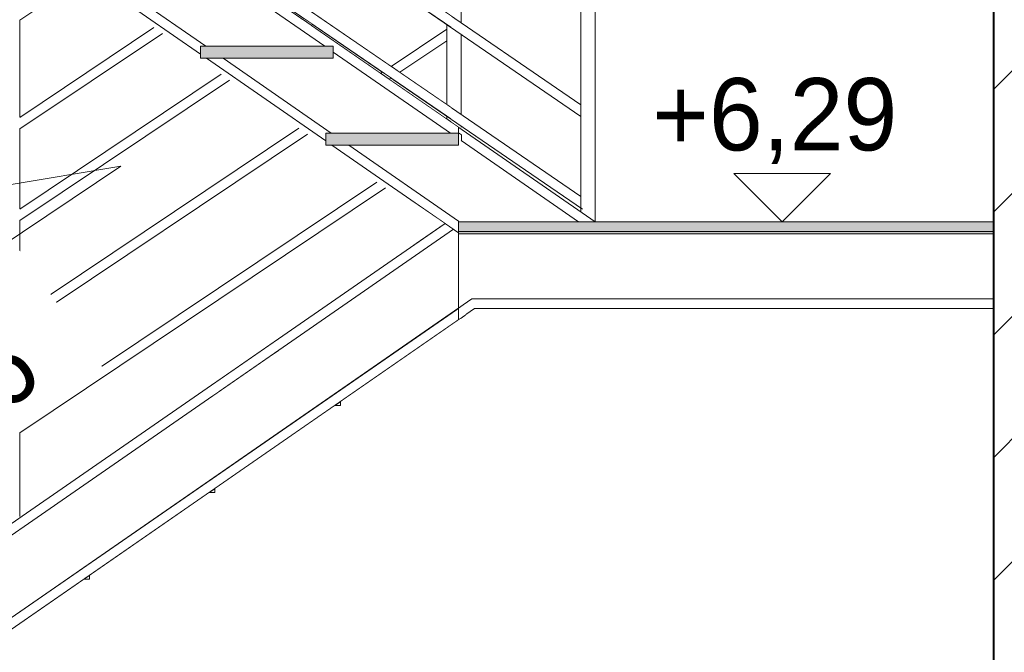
# Model space of a CAD drawing. Header units: millimetres. Extents: x 16408 to 141596, y -21057 to 26364.
# Tile 65 of 144: x 30514 to 32554, y 5400 to 6712. Entities that reach past the tile are written whole.
import ezdxf

# ---------------------------------------------------------------- set-up
doc = ezdxf.new("R2010")
doc.units = ezdxf.units.MM
doc.header["$MEASUREMENT"] = 0
doc.linetypes.add('Wipeout_Contour', pattern=[1000, 0, -1000])
for name, color, linetype, lineweight in [('0_Nr_pióra__1', 7, 'Continuous', 13), ('0_Nr_pióra__103', 7, 'Continuous', 5), ('0_Nr_pióra__122', 255, 'Continuous', 0), ('0_Nr_pióra__7', 7, 'Continuous', 20), ('inw_schody zewnętrzne_Nr_pióra__1', 7, 'Continuous', 13), ('inw_schody zewnętrzne_Nr_pióra__27', 7, 'Continuous', 40)]:
    doc.layers.add(name, color=color, linetype=linetype, lineweight=lineweight)
doc.layers.add('inw_schody zewnętrzne', color=7, linetype='Continuous')
doc.styles.add('STYL_AUTOMATYCZNY_2', font='txt')

# ---------------------------------------------------------------- blocks, each defined once
blk = doc.blocks.new('Wymiary_28_4', base_point=(32094.1, 6292.6))
at = {"layer": '0_Nr_pióra__1', "color": 7, "linetype": 'Continuous', "lineweight": 13}
for p, q in [((32094.1, 6292.6), (31994.1, 6392.6)), ((31994.1, 6392.6), (32194.1, 6392.6)), ((32194.1, 6392.6), (32094.1, 6292.6))]:
    blk.add_line(p, q, dxfattribs=at)
at = {"layer": '0_Nr_pióra__1', "color": 7, "lineweight": 13, "insert": (31825.1, 6412.6), "char_height": 150, "attachment_point": 7, "style": 'STYL_AUTOMATYCZNY_2'}
blk.add_mtext('\\A1;{\\pql;\\fCentury Gothic|b0|i0|c238|p34;+6,29}', dxfattribs=at)

msp = doc.modelspace()

# ---------------------------------------------------------------- linework, layer by layer
at = {"layer": '0_Nr_pióra__103', "color": 7, "linetype": 'Continuous', "lineweight": 5}
for p, q in [((31676.6, 6313.4), (31676.6, 7369.2)), ((31706.6, 6292.6), (31706.6, 7380.7))]:
    msp.add_line(p, q, dxfattribs=at)

# ---------------------------------------------------------------- block references
at = {"color": 7, "linetype": 'Continuous', "lineweight": 13}
msp.add_blockref('Wymiary_28_4', (32094.1, 6292.6), dxfattribs=at)

# ---------------------------------------------------------------- wipeouts: each hides what was drawn before it
at = {"color": 254, "linetype": 'Wipeout_Contour', "lineweight": 0, "ltscale": 157611.299397}
msp.add_wipeout([(30640.9, 6811.4), (30888.5, 6640.1), (30888.5, 6656.4), (30899.6, 6656.4), (30675.7, 6811.4)], dxfattribs=at)
at = {"color": 254, "linetype": 'Wipeout_Contour', "lineweight": 0, "ltscale": 128072.797543}
msp.add_wipeout([(31423.5, 6091.4), (31438.5, 6091.4), (31438.5, 6116.4), (31423.5, 6116.4)], dxfattribs=at)
at = {"color": 254, "linetype": 'Wipeout_Contour', "lineweight": 0, "ltscale": 95190.615727}
msp.add_wipeout([(31178.5, 5920.1), (31166, 5911.4), (31178.5, 5911.4)], dxfattribs=at)
at = {"color": 254, "linetype": 'Wipeout_Contour', "lineweight": 0, "ltscale": 94324.42101}
msp.add_wipeout([(30906, 5731.4), (30918.5, 5731.4), (30918.5, 5740.1)], dxfattribs=at)
at = {"color": 254, "linetype": 'Wipeout_Contour', "lineweight": 0, "ltscale": 93459.828152}
msp.add_wipeout([(30658.5, 5560.1), (30646, 5551.4), (30658.5, 5551.4)], dxfattribs=at)
at = {"color": 254, "linetype": 'Wipeout_Contour', "lineweight": 0, "ltscale": 132614.285689}
msp.add_wipeout([(32507.2, 7736.4), (32507.2, 4856.4), (32531.8, 4856.4), (32531.8, 7736.4)], dxfattribs=at).dxf.layer = 'inw_schody zewnętrzne'
at = {"color": 254, "linetype": 'Wipeout_Contour', "lineweight": 0, "ltscale": 95927.234704}
msp.add_wipeout([(31395.4, 6289.1), (31328.8, 6335.2), (31328.8, 6243)], dxfattribs=at).dxf.layer = 'inw_schody zewnętrzne'

# ---------------------------------------------------------------- next in the draw order: wipeouts: each hides what was drawn before it
at = {"color": 254, "linetype": 'Wipeout_Contour', "lineweight": 0, "ltscale": 158174.344171}
msp.add_wipeout([(30903.5, 6811.4), (30675.7, 6811.4), (30899.6, 6656.4), (31146.3, 6656.4), (30903.5, 6824.5)], dxfattribs=at)
at = {"color": 254, "linetype": 'Wipeout_Contour', "lineweight": 0, "ltscale": 158693.929851}
msp.add_wipeout([(30935.7, 6631.4), (30900.9, 6631.4), (31148.5, 6460.1), (31148.5, 6476.4), (31159.6, 6476.4)], dxfattribs=at)
at = {"color": 254, "linetype": 'Wipeout_Contour', "lineweight": 0, "ltscale": 124110.653601}
msp.add_wipeout([(29603.5, 5024.5), (31412.8, 6277.1), (31395.4, 6289.1), (29603.5, 5048.6)], dxfattribs=at)
at = {"color": 254, "linetype": 'Wipeout_Contour', "lineweight": 0, "ltscale": 409846.936882}
msp.add_wipeout([(32756.5, 7736.4), (32531.8, 7736.4), (32531.8, 4856.4), (32756.5, 4856.4), (33163.2, 4856.4), (33707.3, 4856.4), (34481, 4856.4), (34590, 4856.4), (34590, 7736.4), (34481, 7736.4), (33707.3, 7736.4), (33163.2, 7736.4)], dxfattribs=at).dxf.layer = 'inw_schody zewnętrzne'

# ---------------------------------------------------------------- next in the draw order: hatches: boundary and pattern name
at = {"layer": 'inw_schody zewnętrzne_Nr_pióra__1', "linetype": 'Continuous', "lineweight": 13}
h = msp.add_hatch(dxfattribs=at)
h.set_pattern_fill('Bloczki_ceramiczne_0004', style=0, pattern_type=2)
h.set_pattern_definition([(45, (0, 0), (-127.2792, 127.2792), [])])
h.paths.add_polyline_path([(32756.5, 7736.4), (32531.8, 7736.4), (32531.8, 4856.4), (32756.5, 4856.4), (33163.2, 4856.4), (33707.3, 4856.4), (34481, 4856.4), (34590, 4856.4), (34590, 7736.4), (34481, 7736.4), (33707.3, 7736.4), (33163.2, 7736.4)])

# ---------------------------------------------------------------- next in the draw order: linework, layer by layer
at = {"layer": '0_Nr_pióra__103', "color": 7, "linetype": 'Continuous', "lineweight": 5}
for p, q in [((31450.7, 6132.6), (32531.8, 6132.6)), ((31456.6, 6112.6), (32531.8, 6112.6))]:
    msp.add_line(p, q, dxfattribs=at)
at = {"layer": 'inw_schody zewnętrzne_Nr_pióra__27', "color": 7, "linetype": 'Continuous', "lineweight": 40}
msp.add_line((32531.8, 7736.4), (32531.8, 4856.4), dxfattribs=at)

# ---------------------------------------------------------------- next in the draw order: wipeouts: each hides what was drawn before it
at = {"color": 254, "linetype": 'Wipeout_Contour', "lineweight": 0, "ltscale": 159256.475621}
msp.add_wipeout([(30935.7, 6631.4), (31159.6, 6476.4), (31406.3, 6476.4), (31163.5, 6644.5), (31163.5, 6631.4)], dxfattribs=at)
at = {"color": 254, "linetype": 'Wipeout_Contour', "lineweight": 0, "ltscale": 127767.92276}
msp.add_wipeout([(31160.9, 6451.4), (31423.5, 6269.7), (31423.5, 6293.7), (31195.7, 6451.4)], dxfattribs=at)
at = {"color": 254, "linetype": 'Wipeout_Contour', "lineweight": 0, "ltscale": 124057.973169}
msp.add_wipeout([(29614.4, 4861.3), (29632.2, 4849.6), (31423.5, 6089.7), (31423.5, 6113.7)], dxfattribs=at)

# ---------------------------------------------------------------- next in the draw order: linework, layer by layer
at = {"layer": '0_Nr_pióra__103', "color": 7, "linetype": 'Continuous', "lineweight": 5}
msp.add_line((31423.5, 6113.7), (31423.5, 6089.7), dxfattribs=at)

# ---------------------------------------------------------------- next in the draw order: wipeouts: each hides what was drawn before it
at = {"color": 254, "linetype": 'Wipeout_Contour', "lineweight": 0, "ltscale": 721303.114637}
msp.add_wipeout([(29603.5, 7748.6), (29603.5, 7724.5), (29846.3, 7556.4), (29863.5, 7556.4), (29863.5, 7544.5), (30106.3, 7376.4), (30123.5, 7376.4), (30123.5, 7364.5), (30366.3, 7196.4), (30383.5, 7196.4), (30383.5, 7184.5), (30626.3, 7016.4), (30643.5, 7016.4), (30643.5, 7004.5), (30886.3, 6836.4), (30903.5, 6836.4), (30903.5, 6824.5), (31146.3, 6656.4), (31163.5, 6656.4), (31163.5, 6644.5), (31406.3, 6476.4), (31423.5, 6476.4), (31423.5, 6488.6)], dxfattribs=at)
at = {"color": 254, "linetype": 'Wipeout_Contour', "lineweight": 0, "ltscale": 95981.923574}
msp.add_wipeout([(31423.5, 6451.4), (31195.7, 6451.4), (31423.5, 6293.7)], dxfattribs=at)

# ---------------------------------------------------------------- next in the draw order: hatches: boundary and pattern name
at = {"layer": '0_Nr_pióra__1', "linetype": 'Continuous', "lineweight": 0, "true_color": 0x000000}
for points in [[(31163.5, 6631.4), (31163.5, 6656.4), (30888.5, 6656.4), (30888.5, 6631.4)], [(31423.5, 6451.4), (31423.5, 6476.4), (31148.5, 6476.4), (31148.5, 6451.4)]]:
    msp.add_hatch(color=18, dxfattribs=at).paths.add_polyline_path(points)

# ---------------------------------------------------------------- next in the draw order: linework, layer by layer
at = {"layer": '0_Nr_pióra__103', "color": 7, "linetype": 'Continuous', "lineweight": 5}
for p, q in [((31428.7, 6705.2), (31428.7, 6900.9)), ((31428.7, 6515.2), (31428.7, 6680.9)), ((31428.7, 6488.6), (31428.7, 6490.9)), ((31148.5, 6476.4), (31148.5, 6451.4))]:
    msp.add_line(p, q, dxfattribs=at)

# ---------------------------------------------------------------- next in the draw order: wipeouts: each hides what was drawn before it
at = {"color": 254, "linetype": 'Wipeout_Contour', "lineweight": 0, "ltscale": 127023.831506}
msp.add_wipeout([(30634.2, 7035.7), (31408.5, 6504.8), (31408.5, 6529.1), (30634.2, 7059.9)], dxfattribs=at)

# ---------------------------------------------------------------- next in the draw order: linework, layer by layer
at = {"layer": '0_Nr_pióra__103', "color": 7, "linetype": 'Continuous', "lineweight": 5}
for p, q in [((30888.5, 6656.4), (30888.5, 6631.4)), ((31163.5, 6656.4), (30888.5, 6656.4)), ((31163.5, 6656.4), (31163.5, 6631.4)), ((31163.5, 6631.4), (30888.5, 6631.4))]:
    msp.add_line(p, q, dxfattribs=at)

# ---------------------------------------------------------------- next in the draw order: wipeouts: each hides what was drawn before it
at = {"color": 254, "linetype": 'Wipeout_Contour', "lineweight": 0, "ltscale": 127188.398512}
msp.add_wipeout([(30634.2, 7249.9), (30634.2, 7225.7), (31408.5, 6694.8), (31408.5, 6719.1)], dxfattribs=at)
at = {"color": 254, "linetype": 'Wipeout_Contour', "lineweight": 0, "ltscale": 128177.995572}
msp.add_wipeout([(31398.7, 6668), (31301.2, 6602.6), (31301.3, 6602.5), (31398.7, 6667.8)], dxfattribs=at)
at = {"color": 254, "linetype": 'Wipeout_Contour', "lineweight": 0, "ltscale": 127852.576867}
msp.add_wipeout([(31283.3, 6590.6), (31270.9, 6582.3), (31271, 6582.2), (31283.4, 6590.5)], dxfattribs=at)
at = {"color": 254, "linetype": 'Wipeout_Contour', "lineweight": 0, "ltscale": 128276.438198}
msp.add_wipeout([(31408.5, 6504.8), (31398.7, 6511.5), (31398.7, 6493.8), (31408.5, 6487)], dxfattribs=at)

# ---------------------------------------------------------------- next in the draw order: linework, layer by layer
at = {"layer": '0_Nr_pióra__103', "color": 7, "linetype": 'Continuous', "lineweight": 5}
msp.add_line((31398.7, 6505.7), (31398.7, 6511.5), dxfattribs=at)

# ---------------------------------------------------------------- next in the draw order: wipeouts: each hides what was drawn before it
at = {"color": 254, "linetype": 'Wipeout_Contour', "lineweight": 0, "ltscale": 279413.864394}
msp.add_wipeout([(30643.5, 6797.7), (29610.5, 6105.3), (29610.9, 6105.3), (30493.8, 6697.1), (30493.8, 6697.3), (30513.8, 6710.7), (30514.2, 6710.9), (30514.2, 6710.8), (30643.7, 6797.6)], dxfattribs=at)
at = {"color": 254, "linetype": 'Wipeout_Contour', "lineweight": 0, "ltscale": 127312.246398}
msp.add_wipeout([(31109.5, 6694.1), (31109.6, 6694), (31121.2, 6701.8), (31121.1, 6701.9)], dxfattribs=at)
at = {"color": 254, "linetype": 'Wipeout_Contour', "lineweight": 0, "ltscale": 127822.769633}
msp.add_wipeout([(31265.6, 6602.8), (31253.2, 6594.5), (31270.9, 6582.3), (31283.3, 6590.6)], dxfattribs=at)

# ---------------------------------------------------------------- next in the draw order: linework, layer by layer
at = {"layer": '0_Nr_pióra__103', "color": 7, "linetype": 'Continuous', "lineweight": 5}
for p, q in [((31262, 6600.4), (31265.6, 6602.8)), ((31279.8, 6588.1), (31283.4, 6590.5))]:
    msp.add_line(p, q, dxfattribs=at)

# ---------------------------------------------------------------- next in the draw order: wipeouts: each hides what was drawn before it
at = {"color": 254, "linetype": 'Wipeout_Contour', "lineweight": 0, "ltscale": 247594.875845}
msp.add_wipeout([(29608.7, 6108.1), (29610.5, 6105.3), (30643.5, 6797.7), (30640.9, 6799.5), (30628.5, 6799.5), (30628.5, 6808.1), (30617, 6816), (29608.7, 6140.1)], dxfattribs=at)
at = {"color": 254, "linetype": 'Wipeout_Contour', "lineweight": 0, "ltscale": 127282.579981}
msp.add_wipeout([(31091.8, 6706.3), (31109.5, 6694.1), (31121.1, 6701.9), (31103.3, 6714)], dxfattribs=at)
at = {"color": 254, "linetype": 'Wipeout_Contour', "lineweight": 0, "ltscale": 128167.910214}
msp.add_wipeout([(31398.7, 6692), (31283.5, 6614.8), (31301.2, 6602.6), (31398.7, 6668)], dxfattribs=at)

# ---------------------------------------------------------------- next in the draw order: linework, layer by layer
at = {"layer": '0_Nr_pióra__103', "color": 7, "linetype": 'Continuous', "lineweight": 5}
for p, q in [((31146.3, 6656.4), (30903.5, 6824.5)), ((31118.3, 6699.9), (31121.2, 6701.8))]:
    msp.add_line(p, q, dxfattribs=at)

# ---------------------------------------------------------------- next in the draw order: wipeouts: each hides what was drawn before it
at = {"color": 254, "linetype": 'Wipeout_Contour', "lineweight": 0, "ltscale": 128371.679027}
msp.add_wipeout([(31398.7, 6535.7), (31408.5, 6529.1), (31408.5, 6694.8), (31398.7, 6701.5)], dxfattribs=at)
at = {"color": 254, "linetype": 'Wipeout_Contour', "lineweight": 0, "ltscale": 126103.165604}
msp.add_wipeout([(31398.7, 6258), (30513.8, 5664.8), (30514, 5664.9), (31398.7, 6257.8)], dxfattribs=at)

# ---------------------------------------------------------------- next in the draw order: linework, layer by layer
at = {"layer": '0_Nr_pióra__103', "color": 7, "linetype": 'Continuous', "lineweight": 5}
for p, q in [((31398.7, 6535.7), (31398.7, 6701.5)), ((31283.5, 6614.8), (31398.7, 6692)), ((31301.3, 6602.5), (31398.7, 6667.8)), ((31406.3, 6476.4), (31163.5, 6644.5))]:
    msp.add_line(p, q, dxfattribs=at)

# ---------------------------------------------------------------- next in the draw order: wipeouts: each hides what was drawn before it
at = {"color": 254, "linetype": 'Wipeout_Contour', "lineweight": 0, "ltscale": 158125.423064}
msp.add_wipeout([(30513.8, 5664.8), (31398.7, 6258), (31398.7, 6274.8), (31393.5, 6278.5), (30513.8, 5688.9)], dxfattribs=at)

# ---------------------------------------------------------------- next in the draw order: linework, layer by layer
at = {"layer": '0_Nr_pióra__103', "color": 7, "linetype": 'Continuous', "lineweight": 5}
for p, q in [((30918.5, 5731.4), (30918.5, 5740.1)), ((30906, 5731.4), (30918.5, 5731.4))]:
    msp.add_line(p, q, dxfattribs=at)

# ---------------------------------------------------------------- next in the draw order: wipeouts: each hides what was drawn before it
at = {"color": 254, "linetype": 'Wipeout_Contour', "lineweight": 0, "ltscale": 125966.291017}
msp.add_wipeout([(30513.8, 5854.8), (30514.3, 5854.9), (31271.8, 6362.7), (31271.7, 6362.8)], dxfattribs=at)
at = {"color": 254, "linetype": 'Wipeout_Contour', "lineweight": 0, "ltscale": 128119.257434}
msp.add_wipeout([(31398.7, 6240), (31399.4, 6240.3), (31429.4, 6260.4), (31428.7, 6260.1)], dxfattribs=at)

# ---------------------------------------------------------------- next in the draw order: wipeouts: each hides what was drawn before it
at = {"color": 254, "linetype": 'Wipeout_Contour', "lineweight": 0, "ltscale": 128270.33682}
msp.add_wipeout([(31428.7, 6260.1), (31429.4, 6260.4), (31429.4, 6472.6), (31428.7, 6473)], dxfattribs=at)
at = {"color": 254, "linetype": 'Wipeout_Contour', "lineweight": 0, "ltscale": 125955.44184}
msp.add_wipeout([(30513.8, 5854.8), (31271.7, 6362.8), (31254, 6375), (30513.8, 5878.9)], dxfattribs=at)

# ---------------------------------------------------------------- next in the draw order: hatches: boundary and pattern name
at = {"layer": '0_Nr_pióra__1', "linetype": 'Continuous', "lineweight": 0, "true_color": 0x000000}
msp.add_hatch(color=18, dxfattribs=at).paths.add_polyline_path([(32531.8, 6267.6), (32531.8, 6292.6), (31423.5, 6292.6), (31423.5, 6267.6)])
at = {"layer": '0_Nr_pióra__122', "linetype": 'Continuous', "lineweight": 0, "true_color": 0xffffff}
msp.add_hatch(color=7, dxfattribs=at).paths.add_polyline_path([(32531.8, 6272.6), (32531.8, 6292.6), (31423.5, 6292.6), (31423.5, 6272.6)])

# ---------------------------------------------------------------- next in the draw order: linework, layer by layer
at = {"layer": '0_Nr_pióra__1', "color": 7, "linetype": 'Continuous', "lineweight": 13, "flags": 128}
for points in [[(32531.8, 6272.6), (32531.8, 6292.6), (31423.5, 6292.6), (31423.5, 6272.6)], [(32531.8, 6267.6), (32531.8, 6292.6), (31423.5, 6292.6), (31423.5, 6267.6)]]:
    msp.add_lwpolyline(points, close=True, dxfattribs=at)
at = {"layer": '0_Nr_pióra__103', "color": 7, "linetype": 'Continuous', "lineweight": 5}
for p, q in [((31423.5, 6476.4), (31148.5, 6476.4)), ((31423.5, 6488.6), (31423.5, 6476.4)), ((31423.5, 6476.6), (31429.4, 6472.6)), ((31423.5, 6476.4), (31423.5, 6451.4)), ((31429.4, 6459.9), (31429.4, 6472.6)), ((31423.5, 6451.4), (31148.5, 6451.4)), ((31423.5, 6269.7), (31160.9, 6451.4)), ((31423.5, 6293.7), (31195.7, 6451.4)), ((31671.8, 6292.6), (31428.7, 6460.9)), ((31423.5, 6293.7), (31423.5, 6269.7)), ((31423.5, 6269.7), (31423.5, 6113.7)), ((31178.5, 5911.4), (31178.5, 5920.1)), ((31166, 5911.4), (31178.5, 5911.4))]:
    msp.add_line(p, q, dxfattribs=at)

# ---------------------------------------------------------------- next in the draw order: wipeouts: each hides what was drawn before it
at = {"color": 254, "linetype": 'Wipeout_Contour', "lineweight": 0, "ltscale": 157242.510823}
msp.add_wipeout([(31110.2, 6474.6), (30513.8, 6074.8), (30514.2, 6074.9), (30828.8, 6285.8), (31110.3, 6474.5)], dxfattribs=at)

# ---------------------------------------------------------------- next in the draw order: wipeouts: each hides what was drawn before it
at = {"color": 254, "linetype": 'Wipeout_Contour', "lineweight": 0, "ltscale": 125768.873202}
msp.add_wipeout([(30513.8, 6074.8), (31110.2, 6474.6), (31092.6, 6486.8), (30513.8, 6098.9)], dxfattribs=at)

# ---------------------------------------------------------------- next in the draw order: wipeouts: each hides what was drawn before it
at = {"color": 254, "linetype": 'Wipeout_Contour', "lineweight": 0, "ltscale": 156754.142416}
msp.add_wipeout([(30513.8, 6294.8), (30514.2, 6294.9), (30948.9, 6586.3), (30948.8, 6586.4), (30514.2, 6295.1)], dxfattribs=at)

# ---------------------------------------------------------------- next in the draw order: wipeouts: each hides what was drawn before it
at = {"color": 254, "linetype": 'Wipeout_Contour', "lineweight": 0, "ltscale": 125586.577782}
msp.add_wipeout([(30513.8, 6318.9), (30513.8, 6294.8), (30948.8, 6586.4), (30931.1, 6598.6)], dxfattribs=at)

# ---------------------------------------------------------------- next in the draw order: linework, layer by layer
at = {"layer": '0_Nr_pióra__103', "color": 7, "linetype": 'Continuous', "lineweight": 5}
for p, q in [((31148.5, 6460.1), (30900.9, 6631.4)), ((31159.6, 6476.4), (30935.7, 6631.4))]:
    msp.add_line(p, q, dxfattribs=at)

# ---------------------------------------------------------------- next in the draw order: wipeouts: each hides what was drawn before it
at = {"color": 254, "linetype": 'Wipeout_Contour', "lineweight": 0, "ltscale": 125442.723471}
msp.add_wipeout([(30513.8, 6484.8), (30514.2, 6484.9), (30809.5, 6682.8), (30809.3, 6682.9)], dxfattribs=at)

# ---------------------------------------------------------------- next in the draw order: wipeouts: each hides what was drawn before it
at = {"color": 254, "linetype": 'Wipeout_Contour', "lineweight": 0, "ltscale": 125432.589665}
msp.add_wipeout([(30513.8, 6508.9), (30513.8, 6484.8), (30809.3, 6682.9), (30791.7, 6695.1)], dxfattribs=at)

# ---------------------------------------------------------------- next in the draw order: linework, layer by layer
at = {"layer": '0_Nr_pióra__103', "color": 7, "linetype": 'Continuous', "lineweight": 5}
for p, q in [((31676.6, 6535.2), (30634.2, 7249.9)), ((31676.6, 6511), (30634.2, 7225.7)), ((31676.6, 6345.2), (30634.2, 7059.9)), ((31680.2, 6318.5), (30634.2, 7035.7)), ((30888.5, 6640.1), (30640.9, 6811.4)), ((30899.6, 6656.4), (30675.7, 6811.4))]:
    msp.add_line(p, q, dxfattribs=at)

# ---------------------------------------------------------------- next in the draw order: wipeouts: each hides what was drawn before it
at = {"color": 254, "linetype": 'Wipeout_Contour', "lineweight": 0, "ltscale": 746882.147001}
msp.add_wipeout([(30513.8, 5646.8), (30514, 5646.9), (30514, 5664.9), (30513.8, 5664.8), (30513.8, 5688.9), (30514.2, 5689.2), (30514.2, 5854.9), (30513.8, 5854.8), (30513.8, 5878.9), (30514.2, 5879.2), (30514.2, 6074.9), (30513.8, 6074.8), (30513.8, 6098.9), (30514.2, 6099.2), (30514.2, 6294.9), (30513.8, 6294.8), (30513.8, 6318.9), (30514.2, 6319.2), (30514.2, 6484.9), (30513.8, 6484.8), (30513.8, 6508.9), (30514.2, 6509.2), (30514.2, 6710.9), (30513.8, 6710.7)], dxfattribs=at)

# ---------------------------------------------------------------- next in the draw order: linework, layer by layer
at = {"layer": '0_Nr_pióra__103', "color": 7, "linetype": 'Continuous', "lineweight": 5}
for p, q in [((31706.6, 6292.6), (29621.1, 7736.4)), ((30514.2, 6710.8), (30643.7, 6797.6)), ((30513.8, 6508.9), (30791.7, 6695.1)), ((30514.2, 6509.2), (30514.2, 6710.9)), ((30514.2, 6484.9), (30809.5, 6682.8)), ((30513.8, 6318.9), (30931.1, 6598.6)), ((30514.2, 6294.9), (30948.9, 6586.3)), ((30513.8, 6098.9), (31092.6, 6486.8)), ((30514.2, 6319.2), (30514.2, 6484.9)), ((30514.2, 6074.9), (31110.3, 6474.5)), ((30514.2, 6099.2), (30514.2, 6294.9))]:
    msp.add_line(p, q, dxfattribs=at)

# ---------------------------------------------------------------- next in the draw order: wipeouts: each hides what was drawn before it
at = {"color": 254, "linetype": 'Wipeout_Contour', "lineweight": 0, "ltscale": 154327.087416}
msp.add_wipeout([(29618.5, 5946.6), (29618.5, 5910.8), (30887.1, 5081.3), (30888.5, 5083.5), (30888.5, 5116.2)], dxfattribs=at)

# ---------------------------------------------------------------- next in the draw order: linework, layer by layer
at = {"layer": '0_Nr_pióra__103', "color": 7, "linetype": 'Continuous', "lineweight": 5}
for p, q in [((30513.8, 5878.9), (31254, 6375)), ((30514.2, 5854.9), (31271.8, 6362.7)), ((30277.9, 5515.5), (31395.4, 6289.1)), ((30295.8, 5503.8), (31412.8, 6277.1)), ((30422.6, 5420.8), (31450.7, 6132.6)), ((30440.5, 5409.1), (31456.6, 6112.6)), ((30514.2, 5879.2), (30514.2, 6074.9)), ((30514.2, 5681.7), (30514.2, 5854.9)), ((30513.8, 5646.8), (30514, 5646.9)), ((30646, 5551.4), (30658.5, 5551.4)), ((30658.5, 5551.4), (30658.5, 5560.1))]:
    msp.add_line(p, q, dxfattribs=at)

# ---------------------------------------------------------------- next in the draw order: wipeouts: each hides what was drawn before it
at = {"color": 7, "linetype": 'Wipeout_Contour', "lineweight": 20, "ltscale": 123839.135616}
msp.add_wipeout([(30035.7, 6122.8), (30405.3, 6385.1), (30685.6, 5990), (30316, 5727.8)], dxfattribs=at).dxf.layer = '0_Nr_pióra__7'

# ---------------------------------------------------------------- next in the draw order: linework, layer by layer
at = {"layer": '0_Nr_pióra__1', "color": 7, "linetype": 'Continuous', "lineweight": 13}
for p, q in [((29902.1, 5857.4), (30723.5, 6408)), ((30723.5, 6408), (30483.4, 6367.5))]:
    msp.add_line(p, q, dxfattribs=at)

# ---------------------------------------------------------------- next in the draw order: texts
at = {"layer": '0_Nr_pióra__7', "color": 7, "linetype": 'Continuous', "lineweight": 20, "insert": (30477.6, 5891.6), "char_height": 150, "attachment_point": 8, "rotation": 35.3587, "line_spacing_factor": 0.963147, "style": 'STYL_AUTOMATYCZNY_2'}
msp.add_mtext('\\A1;{\\pqc;\\fCentury Gothic|b0|i0|c238|p34;8x1\\fCentury Gothic|b0|i0|c238|p34;8\\P\\pqc;\\fCentury Gothic|b0|i0|c238|p34;26}', dxfattribs=at)

doc.saveas('drawing.dxf')
